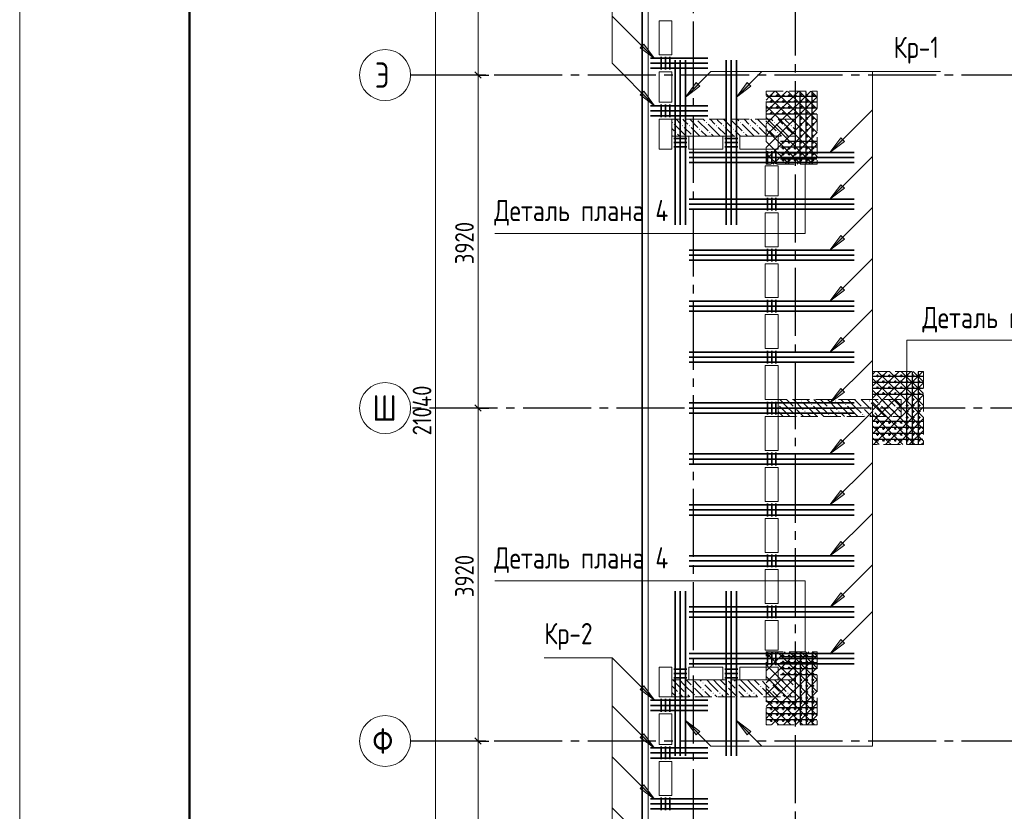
# Model space of a CAD drawing. Header units: millimetres. Extents: x 0 to 31317, y 0 to 42000.
# Tile 3 of 12: x 0 to 11587, y 23803 to 33123. Entities that reach past the tile are written whole.
import ezdxf

# ---------------------------------------------------------------- set-up
doc = ezdxf.new("R2010")
doc.units = ezdxf.units.MM
doc.linetypes.add('______2', pattern=[270, 200, -70])
doc.linetypes.add('______5', pattern=[1100, 800, -100, 100, -100])
for name, color, linetype, lineweight, true_color in [('S1 Стержни арматуры фон', 7, '______2', 13, 0xa0a0a0), ('Вспомогательная арматура', 7, 'Continuous', 18, 0x656565), ('Поперечная арматура', 7, 'Continuous', 18, 0x5a2814), ('Поперечное армирование AW фон', 7, '______2', 13, 0xa0a0a0)]:
    doc.layers.add(name, color=color, linetype=linetype, lineweight=lineweight, true_color=true_color)
for name, color, linetype, lineweight in [('Standard', 7, 'Continuous', 25), ('ЖБ Перекрытие верхний уровень', 7, 'Continuous', 35), ('ЖБ Пилон', 7, 'Continuous', 35), ('Оси', 40, '______5', 18), ('Позиционная метка номер позиции', 7, 'Continuous', 13), ('Примечания', 7, 'Continuous', 25)]:
    doc.layers.add(name, color=color, linetype=linetype, lineweight=lineweight)
doc.styles.add('GOST 2.304-81', font='txt')
doc.styles.add('ISOCPEUR', font='txt')

msp = doc.modelspace()

# ---------------------------------------------------------------- hatches: boundary and pattern name
at = {"layer": 'ЖБ Пилон', "linetype": 'Continuous', "lineweight": 18, "transparency": 33554687}
for points in [[(7674, 31913), (7681, 31920), (7687, 31913), (7681, 31907)], [(7794, 31873), (7801, 31880), (7807, 31873), (7801, 31867)], [(7874, 31873), (7881, 31880), (7887, 31873), (7881, 31867)], [(7964, 31950), (7961, 31947), (7958, 31950)], [(8074, 31913), (8081, 31920), (8087, 31913), (8081, 31907)], [(8194, 31873), (8201, 31880), (8207, 31873), (8201, 31867)], [(8274, 31873), (8281, 31880), (8287, 31873), (8281, 31867)], [(8364, 31950), (8361, 31947), (8358, 31950)], [(8474, 31913), (8481, 31920), (8487, 31913), (8481, 31907)], [(8594, 31873), (8601, 31880), (8607, 31873), (8601, 31867)], [(8674, 31873), (8681, 31880), (8687, 31873), (8681, 31867)], [(8764, 31950), (8761, 31947), (8758, 31950)], [(8874, 31913), (8881, 31920), (8887, 31913), (8881, 31907)], [(8994, 31873), (9001, 31880), (9007, 31873), (9001, 31867)], [(9074, 31873), (9081, 31880), (9087, 31873), (9081, 31867)], [(7714, 31793), (7721, 31800), (7727, 31793), (7721, 31787)], [(7914, 31753), (7921, 31760), (7927, 31753), (7924, 31750), (7918, 31750)], [(7994, 31833), (8001, 31840), (8007, 31833), (8001, 31827)], [(8114, 31793), (8121, 31800), (8127, 31793), (8121, 31787)], [(8314, 31753), (8321, 31760), (8327, 31753), (8324, 31750), (8318, 31750)], [(8394, 31833), (8401, 31840), (8407, 31833), (8401, 31827)], [(8514, 31793), (8521, 31800), (8527, 31793), (8521, 31787)], [(8714, 31753), (8721, 31760), (8727, 31753), (8724, 31750), (8718, 31750)], [(8794, 31833), (8801, 31840), (8807, 31833), (8801, 31827)], [(8914, 31793), (8921, 31800), (8927, 31793), (8921, 31787)], [(9114, 31753), (9121, 31760), (9124, 31757), (9124, 31750), (9118, 31750)], [(9194, 28633), (9201, 28640), (9207, 28633), (9201, 28627)], [(9594, 28633), (9601, 28640), (9607, 28633), (9601, 28627)], [(9994, 28633), (10001, 28640), (10007, 28633), (10001, 28627)], [(8924, 28597), (8927, 28593), (8924, 28590)], [(9114, 28553), (9121, 28560), (9127, 28553), (9121, 28547)], [(9234, 28513), (9241, 28520), (9247, 28513), (9241, 28507)], [(9314, 28593), (9321, 28600), (9327, 28593), (9321, 28587)], [(9514, 28553), (9521, 28560), (9527, 28553), (9521, 28547)], [(9634, 28513), (9641, 28520), (9647, 28513), (9641, 28507)], [(9714, 28593), (9721, 28600), (9727, 28593), (9721, 28587)], [(9914, 28553), (9921, 28560), (9927, 28553), (9921, 28547)], [(10034, 28513), (10041, 28520), (10047, 28513), (10041, 28507)], [(10114, 28593), (10121, 28600), (10127, 28593), (10121, 28587)], [(10314, 28553), (10321, 28560), (10327, 28553), (10321, 28547)], [(9114, 28473), (9121, 28480), (9127, 28473), (9121, 28467)], [(9514, 28473), (9521, 28480), (9527, 28473), (9521, 28467)], [(9914, 28473), (9921, 28480), (9927, 28473), (9921, 28467)], [(10314, 28473), (10321, 28480), (10327, 28473), (10321, 28467)], [(7914, 25273), (7921, 25280), (7927, 25273), (7921, 25267)], [(7924, 25350), (7921, 25347), (7918, 25350)], [(8034, 25313), (8041, 25320), (8047, 25313), (8041, 25307)], [(8314, 25273), (8321, 25280), (8327, 25273), (8321, 25267)], [(8324, 25350), (8321, 25347), (8318, 25350)], [(8434, 25313), (8441, 25320), (8447, 25313), (8441, 25307)], [(8714, 25273), (8721, 25280), (8727, 25273), (8721, 25267)], [(8724, 25350), (8721, 25347), (8718, 25350)], [(8834, 25313), (8841, 25320), (8847, 25313), (8841, 25307)], [(9114, 25273), (9121, 25280), (9124, 25277), (9124, 25270), (9121, 25267)], [(9124, 25350), (9121, 25347), (9118, 25350), (9124, 25350)], [(7754, 25193), (7761, 25200), (7767, 25193), (7761, 25187)], [(7834, 25193), (7841, 25200), (7847, 25193), (7841, 25187)], [(7954, 25153), (7961, 25160), (7967, 25153), (7964, 25150), (7958, 25150)], [(8034, 25233), (8041, 25240), (8047, 25233), (8041, 25227)], [(8154, 25193), (8161, 25200), (8167, 25193), (8161, 25187)], [(8234, 25193), (8241, 25200), (8247, 25193), (8241, 25187)], [(8354, 25153), (8361, 25160), (8367, 25153), (8364, 25150), (8358, 25150)], [(8434, 25233), (8441, 25240), (8447, 25233), (8441, 25227)], [(8554, 25193), (8561, 25200), (8567, 25193), (8561, 25187)], [(8634, 25193), (8641, 25200), (8647, 25193), (8641, 25187)], [(8754, 25153), (8761, 25160), (8767, 25153), (8764, 25150), (8758, 25150)], [(8834, 25233), (8841, 25240), (8847, 25233), (8841, 25227)], [(8954, 25193), (8961, 25200), (8967, 25193), (8961, 25187)], [(9034, 25193), (9041, 25200), (9047, 25193), (9041, 25187)]]:
    msp.add_hatch(color=7, dxfattribs=at).paths.add_polyline_path(points, flags=16)
at = {"layer": 'Позиционная метка номер позиции', "linetype": 'Continuous', "lineweight": 13, "transparency": 33554687}
for points in [[(7345, 32835), (7472, 32665), (7303, 32792)], [(8004, 32340), (7834, 32212), (7961, 32382)], [(8604, 32340), (8434, 32212), (8561, 32382)], [(7345, 32280), (7472, 32110), (7303, 32237)], [(9704, 31687), (9534, 31560), (9661, 31730)], [(9704, 31137), (9534, 31010), (9661, 31180)], [(9704, 30537), (9534, 30410), (9661, 30580)], [(9704, 29937), (9534, 29810), (9661, 29980)], [(9704, 29337), (9534, 29210), (9661, 29380)], [(9704, 28737), (9534, 28610), (9661, 28780)], [(9704, 28137), (9534, 28010), (9661, 28180)], [(9704, 27537), (9534, 27410), (9661, 27580)], [(9704, 26937), (9534, 26810), (9661, 26980)], [(9704, 26331), (9534, 26204), (9661, 26374)], [(9704, 25781), (9534, 25654), (9661, 25824)], [(9704, 25781), (9534, 25654), (9661, 25824)], [(7345, 25280), (7472, 25110), (7303, 25237)], [(7961, 24702), (7834, 24871), (8004, 24744)], [(7961, 24702), (7834, 24871), (8004, 24744)], [(8561, 24702), (8434, 24871), (8604, 24744)], [(7345, 24715), (7472, 24545), (7303, 24672)], [(7345, 24115), (7472, 23945), (7303, 24072)]]:
    msp.add_hatch(color=7, dxfattribs=at).paths.add_polyline_path(points, flags=16)

# ---------------------------------------------------------------- linework, layer by layer
at = {"layer": 'S1 Стержни арматуры фон', "color": 7, "linetype": 'Continuous', "lineweight": 35, "transparency": 33554687}
for p, q in [((7424, 32670), (8096, 32670)), ((7424, 32610), (8096, 32610)), ((7714, 32644), (7714, 30706)), ((7714, 32644), (7714, 30706)), ((7774, 32644), (7774, 30706)), ((7774, 32644), (7774, 30706)), ((7834, 32644), (7834, 30706)), ((7834, 32644), (7834, 30706)), ((8314, 32644), (8314, 30706)), ((8314, 32644), (8314, 30706)), ((8374, 32644), (8374, 30706)), ((8374, 32644), (8374, 30706)), ((8434, 32644), (8434, 30706)), ((8434, 32644), (8434, 30706)), ((7424, 32550), (8096, 32550)), ((7424, 32110), (8096, 32110)), ((7424, 32050), (8096, 32050)), ((7424, 31990), (8096, 31990)), ((7880, 31560), (9818, 31560)), ((7880, 31560), (9818, 31560)), ((7880, 31500), (9818, 31500)), ((7880, 31500), (9818, 31500)), ((7880, 31440), (9818, 31440)), ((7880, 31440), (9818, 31440)), ((7880, 31010), (9818, 31010)), ((7880, 31010), (9818, 31010)), ((7880, 30950), (9818, 30950)), ((7880, 30950), (9818, 30950)), ((7880, 30890), (9818, 30890)), ((7880, 30890), (9818, 30890)), ((7880, 30410), (9818, 30410)), ((7880, 30410), (9818, 30410)), ((7880, 30350), (9818, 30350)), ((7880, 30350), (9818, 30350)), ((7880, 30290), (9818, 30290)), ((7880, 30290), (9818, 30290)), ((7880, 29810), (9818, 29810)), ((7880, 29810), (9818, 29810)), ((7880, 29750), (9818, 29750)), ((7880, 29750), (9818, 29750)), ((7880, 29690), (9818, 29690)), ((7880, 29690), (9818, 29690)), ((7880, 29210), (9818, 29210)), ((7880, 29210), (9818, 29210)), ((7880, 29150), (9818, 29150)), ((7880, 29150), (9818, 29150)), ((7880, 29090), (9818, 29090)), ((7880, 29090), (9818, 29090)), ((7880, 28610), (9818, 28610)), ((7880, 28610), (9818, 28610)), ((7880, 28550), (9818, 28550)), ((7880, 28550), (9818, 28550)), ((7880, 28490), (9818, 28490)), ((7880, 28490), (9818, 28490)), ((7880, 28010), (9818, 28010)), ((7880, 28010), (9818, 28010)), ((7880, 27950), (9818, 27950)), ((7880, 27950), (9818, 27950)), ((7880, 27890), (9818, 27890)), ((7880, 27890), (9818, 27890)), ((7880, 27410), (9818, 27410)), ((7880, 27410), (9818, 27410)), ((7880, 27350), (9818, 27350)), ((7880, 27350), (9818, 27350)), ((7880, 27290), (9818, 27290)), ((7880, 27290), (9818, 27290)), ((7880, 26810), (9818, 26810)), ((7880, 26810), (9818, 26810)), ((7880, 26750), (9818, 26750)), ((7880, 26750), (9818, 26750)), ((7880, 26690), (9818, 26690)), ((7880, 26690), (9818, 26690)), ((7714, 26394), (7714, 24456)), ((7714, 26394), (7714, 24456)), ((7774, 26394), (7774, 24456)), ((7774, 26394), (7774, 24456)), ((7834, 26394), (7834, 24456)), ((7834, 26394), (7834, 24456)), ((8314, 26394), (8314, 24456)), ((8314, 26394), (8314, 24456)), ((8374, 26394), (8374, 24456)), ((8374, 26394), (8374, 24456)), ((8434, 26394), (8434, 24456)), ((8434, 26394), (8434, 24456)), ((7880, 26210), (9818, 26210)), ((7880, 26210), (9818, 26210)), ((7880, 26150), (9818, 26150)), ((7880, 26150), (9818, 26150)), ((7880, 26090), (9818, 26090)), ((7880, 26090), (9818, 26090)), ((7880, 25660), (9818, 25660)), ((7880, 25660), (9818, 25660)), ((7880, 25600), (9818, 25600)), ((7880, 25600), (9818, 25600)), ((7880, 25540), (9818, 25540)), ((7880, 25540), (9818, 25540)), ((7424, 25110), (8096, 25110)), ((7424, 25050), (8096, 25050)), ((7424, 24990), (8096, 24990)), ((7424, 24550), (8096, 24550)), ((7424, 24490), (8096, 24490)), ((7424, 24430), (8096, 24430)), ((7424, 23950), (8096, 23950)), ((7424, 23890), (8096, 23890)), ((7424, 23830), (8096, 23830))]:
    msp.add_line(p, q, dxfattribs=at)
at = {"layer": 'Standard', "color": 7, "linetype": 'Continuous', "lineweight": 13, "transparency": 33554687}
for p, q in [((5394, 35770), (5394, 32470)), ((5394, 32470), (5394, 28550)), ((5394, 28550), (5394, 24630)), ((5394, 24630), (5394, 21330))]:
    msp.add_line(p, q, dxfattribs=at)
at = {"layer": 'Standard', "color": 251, "linetype": 'Continuous', "lineweight": -3, "true_color": 0x656565, "transparency": 33554687}
for p, q in [((5394, 32470), (5269, 32470)), ((5394, 32470), (5519, 32470)), ((5394, 32470), (5394, 32470)), ((5394, 28550), (5269, 28550)), ((5394, 28550), (5519, 28550)), ((5394, 28550), (5394, 28550)), ((5394, 24630), (5269, 24630)), ((5394, 24630), (5519, 24630)), ((5394, 24630), (5394, 24630))]:
    msp.add_line(p, q, dxfattribs=at)
at = {"layer": 'Standard', "color": 7, "linetype": 'Continuous', "lineweight": 25, "transparency": 33554687}
for p, q in [((5357, 32508), (5431, 32433)), ((5357, 28587), (5431, 28512)), ((5357, 24667), (5431, 24592))]:
    msp.add_line(p, q, dxfattribs=at)
at = {"layer": 'Standard', "color": 7, "linetype": 'Continuous', "lineweight": 13, "transparency": 33554687}
msp.add_lwpolyline([(0, 0), (29700, 0), (29700, 42000), (0, 42000), (0, 0)], close=True, dxfattribs=at)
at = {"layer": 'Standard', "color": 7, "linetype": 'Continuous', "lineweight": 50, "transparency": 33554687}
msp.add_lwpolyline([(2000, 41500), (29200, 41500), (29200, 500), (2000, 500), (2000, 41500)], close=True, dxfattribs=at)
at = {"layer": 'Standard', "color": 254, "linetype": 'Continuous', "lineweight": 35, "true_color": 0xc4c4ff, "transparency": 33554687}
msp.add_lwpolyline([(7324, 17855), (22424, 17855), (22424, 39570), (7324, 39570), (7324, 17855)], dxfattribs=at)
at = {"layer": 'Standard', "color": 7, "linetype": 'Continuous', "lineweight": 13, "transparency": 33554687}
msp.add_lwpolyline([(4894, 39070), (4894, 28141), (4894, 28141), (4894, 18030)], dxfattribs=at)
at = {"layer": 'Вспомогательная арматура', "color": 7, "linetype": 'Continuous', "lineweight": 25, "transparency": 33554687}
for p, q in [((9379, 32220), (8789, 32220)), ((9184, 31425), (9184, 32275)), ((9254, 31425), (9254, 32275)), ((9324, 31425), (9324, 32275)), ((9379, 32150), (8789, 32150)), ((9379, 32080), (8789, 32080)), ((9379, 32010), (8789, 32010)), ((9379, 31690), (8954, 31690)), ((9379, 31620), (8954, 31620)), ((9379, 31550), (8954, 31550)), ((9379, 31480), (8954, 31480)), ((10434, 28975), (10434, 28125)), ((10504, 28975), (10504, 28125)), ((10574, 28975), (10574, 28125)), ((10629, 28920), (10039, 28920)), ((10629, 28850), (10039, 28850)), ((10629, 28780), (10039, 28780)), ((10629, 28710), (10039, 28710)), ((10629, 28390), (10039, 28390)), ((10629, 28320), (10039, 28320)), ((10629, 28250), (10039, 28250)), ((10629, 28180), (10039, 28180)), ((9379, 25620), (8954, 25620)), ((9184, 25675), (9184, 24825)), ((9254, 25675), (9254, 24825)), ((9324, 25675), (9324, 24825)), ((9379, 25550), (8954, 25550)), ((9379, 25480), (8954, 25480)), ((9379, 25410), (8954, 25410)), ((9379, 25090), (8789, 25090)), ((9379, 25020), (8789, 25020)), ((9379, 24950), (8789, 24950)), ((9379, 24880), (8789, 24880))]:
    msp.add_line(p, q, dxfattribs=at)
at = {"layer": 'ЖБ Перекрытие верхний уровень', "color": 7, "linetype": 'Continuous', "lineweight": 18, "transparency": 33554687}
for p, q in [((7394, 39500), (7394, 17930)), ((7524, 32710), (7524, 33110)), ((7524, 33110), (7674, 33110)), ((7674, 33110), (7674, 32710)), ((7674, 32710), (7524, 32710)), ((7524, 32150), (7524, 32510)), ((7524, 32510), (7674, 32510)), ((7674, 32510), (7674, 32150)), ((7674, 32150), (7524, 32150)), ((7524, 31600), (7524, 31950)), ((7524, 31950), (7674, 31950)), ((7674, 31950), (7674, 31600)), ((7874, 31600), (7874, 31750)), ((7874, 31750), (8274, 31750)), ((8274, 31750), (8274, 31600)), ((8474, 31750), (8924, 31750)), ((8474, 31600), (8474, 31750)), ((8924, 31750), (8924, 31600)), ((7674, 31600), (7524, 31600)), ((8274, 31600), (7874, 31600)), ((8924, 31600), (8474, 31600)), ((8774, 31400), (8924, 31400)), ((8774, 31050), (8774, 31400)), ((8924, 31400), (8924, 31050)), ((8924, 31050), (8774, 31050)), ((8774, 30450), (8774, 30850)), ((8774, 30850), (8924, 30850)), ((8924, 30850), (8924, 30450)), ((8924, 30450), (8774, 30450)), ((8774, 29850), (8774, 30250)), ((8774, 30250), (8924, 30250)), ((8924, 30250), (8924, 29850)), ((8924, 29850), (8774, 29850)), ((8774, 29250), (8774, 29650)), ((8774, 29650), (8924, 29650)), ((8924, 29650), (8924, 29250)), ((8924, 29250), (8774, 29250)), ((8774, 28650), (8774, 29050)), ((8774, 29050), (8924, 29050)), ((8924, 29050), (8924, 28650)), ((8924, 28650), (8774, 28650)), ((8774, 28050), (8774, 28450)), ((8774, 28450), (8924, 28450)), ((8924, 28450), (8924, 28050)), ((8924, 28050), (8774, 28050)), ((8774, 27450), (8774, 27850)), ((8774, 27850), (8924, 27850)), ((8924, 27850), (8924, 27450)), ((8924, 27450), (8774, 27450)), ((8774, 26850), (8774, 27250)), ((8774, 27250), (8924, 27250)), ((8924, 27250), (8924, 26850)), ((8924, 26850), (8774, 26850)), ((8774, 26250), (8774, 26650)), ((8774, 26650), (8924, 26650)), ((8924, 26650), (8924, 26250)), ((8924, 26250), (8774, 26250)), ((8774, 25700), (8774, 26050)), ((8774, 26050), (8924, 26050)), ((8924, 26050), (8924, 25700)), ((8924, 25700), (8774, 25700)), ((7524, 25150), (7524, 25500)), ((7524, 25500), (7674, 25500)), ((7674, 25500), (7674, 25150)), ((7874, 25500), (8274, 25500)), ((7874, 25350), (7874, 25500)), ((8274, 25500), (8274, 25350)), ((8474, 25350), (8474, 25500)), ((8474, 25500), (8924, 25500)), ((8924, 25500), (8924, 25350)), ((8274, 25350), (7874, 25350)), ((8924, 25350), (8474, 25350)), ((7674, 25150), (7524, 25150)), ((7524, 24590), (7524, 24950)), ((7524, 24950), (7674, 24950)), ((7674, 24950), (7674, 24590)), ((7674, 24590), (7524, 24590)), ((7524, 23990), (7524, 24390)), ((7524, 24390), (7674, 24390)), ((7674, 24390), (7674, 23990)), ((7674, 23990), (7524, 23990))]:
    msp.add_line(p, q, dxfattribs=at)
at = {"layer": 'ЖБ Пилон', "color": 253, "linetype": '______2', "lineweight": 13, "true_color": 0xa0a0a0, "transparency": 33554687}
for p, q in [((9124, 31950), (7674, 31950)), ((7674, 31950), (7674, 31750)), ((9124, 31750), (9124, 31950)), ((7674, 31750), (9124, 31750)), ((10374, 28650), (8924, 28650)), ((8924, 28650), (8924, 28450)), ((10374, 28450), (10374, 28650)), ((8924, 28450), (10374, 28450)), ((9124, 25350), (7674, 25350)), ((7674, 25350), (7674, 25150)), ((9124, 25150), (9124, 25350)), ((7674, 25150), (9124, 25150))]:
    msp.add_line(p, q, dxfattribs=at)
at = {"layer": 'ЖБ Пилон', "color": 9, "linetype": 'Continuous', "lineweight": 18, "true_color": 0xc7c7c7, "transparency": 33554687}
for p, q in [((7821, 31773), (7701, 31893)), ((7724, 31950), (7781, 31893)), ((7821, 31933), (7804, 31950)), ((7861, 31893), (7821, 31933)), ((7884, 31950), (7981, 31853)), ((7981, 31933), (8101, 31813)), ((8044, 31950), (8061, 31933)), ((8221, 31773), (8101, 31893)), ((8124, 31950), (8181, 31893)), ((8221, 31933), (8204, 31950)), ((8261, 31893), (8221, 31933)), ((8284, 31950), (8381, 31853)), ((8381, 31933), (8501, 31813)), ((8444, 31950), (8461, 31933)), ((8621, 31773), (8501, 31893)), ((8524, 31950), (8581, 31893)), ((8621, 31933), (8604, 31950)), ((8661, 31893), (8621, 31933)), ((8684, 31950), (8781, 31853)), ((8781, 31933), (8901, 31813)), ((8844, 31950), (8861, 31933)), ((9021, 31773), (8901, 31893)), ((8924, 31950), (8981, 31893)), ((9021, 31933), (9004, 31950)), ((9061, 31893), (9021, 31933)), ((9084, 31950), (9124, 31910)), ((7674, 31840), (7701, 31813)), ((7684, 31750), (7674, 31760)), ((7741, 31773), (7764, 31750)), ((7821, 31853), (7901, 31773)), ((7821, 31773), (7844, 31750)), ((7901, 31853), (8004, 31750)), ((8084, 31750), (8021, 31813)), ((8141, 31773), (8164, 31750)), ((8221, 31853), (8301, 31773)), ((8221, 31773), (8244, 31750)), ((8301, 31853), (8404, 31750)), ((8484, 31750), (8421, 31813)), ((8541, 31773), (8564, 31750)), ((8621, 31853), (8701, 31773)), ((8621, 31773), (8644, 31750)), ((8701, 31853), (8804, 31750)), ((8884, 31750), (8821, 31813)), ((8941, 31773), (8964, 31750)), ((9021, 31853), (9101, 31773)), ((9021, 31773), (9044, 31750)), ((9101, 31853), (9124, 31830)), ((9021, 28573), (8944, 28650)), ((9024, 28650), (9101, 28573)), ((9104, 28650), (9221, 28533)), ((9264, 28650), (9301, 28613)), ((9421, 28573), (9344, 28650)), ((9424, 28650), (9501, 28573)), ((9504, 28650), (9621, 28533)), ((9664, 28650), (9701, 28613)), ((9821, 28573), (9744, 28650)), ((9824, 28650), (9901, 28573)), ((9904, 28650), (10021, 28533)), ((10064, 28650), (10101, 28613)), ((10221, 28573), (10144, 28650)), ((10224, 28650), (10301, 28573)), ((10304, 28650), (10374, 28580)), ((8941, 28493), (8924, 28510)), ((8941, 28573), (9021, 28493)), ((9021, 28573), (9101, 28493)), ((9181, 28493), (9141, 28533)), ((9341, 28493), (9221, 28613)), ((9341, 28573), (9421, 28493)), ((9421, 28573), (9501, 28493)), ((9581, 28493), (9541, 28533)), ((9741, 28493), (9621, 28613)), ((9741, 28573), (9821, 28493)), ((9821, 28573), (9901, 28493)), ((9981, 28493), (9941, 28533)), ((10141, 28493), (10021, 28613)), ((10141, 28573), (10221, 28493)), ((10221, 28573), (10301, 28493)), ((10374, 28500), (10341, 28533)), ((8941, 28493), (8984, 28450)), ((9021, 28493), (9064, 28450)), ((9141, 28453), (9144, 28450)), ((9221, 28453), (9181, 28493)), ((9261, 28493), (9304, 28450)), ((9341, 28493), (9384, 28450)), ((9421, 28493), (9464, 28450)), ((9541, 28453), (9544, 28450)), ((9621, 28453), (9581, 28493)), ((9661, 28493), (9704, 28450)), ((9741, 28493), (9784, 28450)), ((9821, 28493), (9864, 28450)), ((9941, 28453), (9944, 28450)), ((10021, 28453), (9981, 28493)), ((10061, 28493), (10104, 28450)), ((10141, 28493), (10184, 28450)), ((10221, 28493), (10264, 28450)), ((10341, 28453), (10344, 28450)), ((7674, 25280), (7741, 25213)), ((7741, 25293), (7684, 25350)), ((7741, 25293), (7821, 25213)), ((7764, 25350), (7821, 25293)), ((7821, 25293), (7941, 25173)), ((7844, 25350), (7901, 25293)), ((7981, 25293), (7941, 25333)), ((8021, 25253), (7981, 25293)), ((8004, 25350), (8021, 25333)), ((8061, 25293), (8141, 25213)), ((8141, 25293), (8084, 25350)), ((8141, 25293), (8221, 25213)), ((8164, 25350), (8221, 25293)), ((8221, 25293), (8341, 25173)), ((8244, 25350), (8301, 25293)), ((8381, 25293), (8341, 25333)), ((8421, 25253), (8381, 25293)), ((8404, 25350), (8421, 25333)), ((8461, 25293), (8541, 25213)), ((8541, 25293), (8484, 25350)), ((8541, 25293), (8621, 25213)), ((8564, 25350), (8621, 25293)), ((8621, 25293), (8741, 25173)), ((8644, 25350), (8701, 25293)), ((8781, 25293), (8741, 25333)), ((8821, 25253), (8781, 25293)), ((8804, 25350), (8821, 25333)), ((8861, 25293), (8941, 25213)), ((8941, 25293), (8884, 25350)), ((8941, 25293), (9021, 25213)), ((8964, 25350), (9021, 25293)), ((9021, 25293), (9124, 25190)), ((9044, 25350), (9101, 25293)), ((7674, 25200), (7724, 25150)), ((7804, 25150), (7781, 25173)), ((7861, 25173), (7884, 25150)), ((7941, 25253), (8044, 25150)), ((8061, 25213), (8124, 25150)), ((8204, 25150), (8181, 25173)), ((8261, 25173), (8284, 25150)), ((8341, 25253), (8444, 25150)), ((8461, 25213), (8524, 25150)), ((8604, 25150), (8581, 25173)), ((8661, 25173), (8684, 25150)), ((8741, 25253), (8844, 25150)), ((8861, 25213), (8924, 25150)), ((9004, 25150), (8981, 25173)), ((9061, 25173), (9084, 25150))]:
    msp.add_line(p, q, dxfattribs=at)
at = {"layer": 'Оси', "color": 8, "linetype": '______5', "lineweight": -3, "transparency": 33554687}
for p, q in [((9124, 40100), (9124, 15930)), ((7924, 39700), (7924, 15930)), ((23984, 32470), (4600, 32470)), ((26524, 28550), (4600, 28550)), ((23984, 24630), (4600, 24630))]:
    msp.add_line(p, q, dxfattribs=at)
at = {"layer": 'Оси', "color": 7, "linetype": 'Continuous', "lineweight": 13, "transparency": 33554687}
for centre in [(4300, 32470), (4300, 28550), (4300, 24630)]:
    msp.add_circle(centre, 300, dxfattribs=at)
at = {"layer": 'Позиционная метка номер позиции', "color": 7, "linetype": 'Continuous', "lineweight": 13, "transparency": 33554687}
for p, q in [((7472, 32665), (6972, 33165)), ((7303, 32792), (7345, 32835)), ((7472, 32665), (7303, 32792)), ((7324, 32813), (7313, 32824)), ((7345, 32835), (7472, 32665)), ((7472, 32665), (7472, 32665)), ((7472, 32665), (7472, 32665)), ((7472, 32665), (7472, 32665)), ((7834, 32212), (7961, 32382)), ((8004, 32340), (7834, 32212)), ((7961, 32382), (8004, 32340)), ((7982, 32361), (7993, 32371)), ((8434, 32212), (8561, 32382)), ((8604, 32340), (8434, 32212)), ((8561, 32382), (8604, 32340)), ((8582, 32361), (8593, 32371)), ((7303, 32237), (7345, 32280)), ((7472, 32110), (7303, 32237)), ((7324, 32258), (7313, 32269)), ((7345, 32280), (7472, 32110)), ((7834, 32212), (7834, 32212)), ((7834, 32212), (7834, 32212)), ((7834, 32212), (7834, 32212)), ((8434, 32212), (8434, 32212)), ((8434, 32212), (8434, 32212)), ((8434, 32212), (8434, 32212)), ((7472, 32110), (7472, 32110)), ((7472, 32110), (7472, 32110)), ((7472, 32110), (7472, 32110)), ((9534, 31560), (9661, 31730)), ((9704, 31687), (9534, 31560)), ((9661, 31730), (9704, 31687)), ((9683, 31708), (9693, 31719)), ((9534, 31560), (9534, 31560)), ((9534, 31560), (9534, 31560)), ((9534, 31560), (9534, 31560)), ((9534, 31010), (10034, 31510)), ((9534, 31010), (9661, 31180)), ((9661, 31180), (9704, 31137)), ((9683, 31158), (9693, 31169)), ((9704, 31137), (9534, 31010)), ((9534, 31010), (9534, 31010)), ((9534, 31010), (9534, 31010)), ((9534, 31010), (9534, 31010)), ((9534, 30410), (10034, 30910)), ((9534, 30410), (9661, 30580)), ((9704, 30537), (9534, 30410)), ((9661, 30580), (9704, 30537)), ((9683, 30558), (9693, 30569)), ((9534, 30410), (9534, 30410)), ((9534, 30410), (9534, 30410)), ((9534, 30410), (9534, 30410)), ((9534, 29810), (10034, 30310)), ((9534, 29810), (9661, 29980)), ((9704, 29937), (9534, 29810)), ((9661, 29980), (9704, 29937)), ((9683, 29958), (9693, 29969)), ((9534, 29810), (9534, 29810)), ((9534, 29810), (9534, 29810)), ((9534, 29810), (9534, 29810)), ((9534, 29210), (10034, 29710)), ((9534, 29210), (9661, 29380)), ((9704, 29337), (9534, 29210)), ((9661, 29380), (9704, 29337)), ((9683, 29358), (9693, 29369)), ((9534, 29210), (9534, 29210)), ((9534, 29210), (9534, 29210)), ((9534, 29210), (9534, 29210)), ((9534, 28610), (10034, 29110)), ((9534, 28610), (9661, 28780)), ((9704, 28737), (9534, 28610)), ((9661, 28780), (9704, 28737)), ((9683, 28758), (9693, 28769)), ((9534, 28610), (9534, 28610)), ((9534, 28610), (9534, 28610)), ((9534, 28610), (9534, 28610)), ((9534, 28010), (10034, 28510)), ((9534, 28010), (9661, 28180)), ((9661, 28180), (9704, 28137)), ((9683, 28158), (9693, 28169)), ((9704, 28137), (9534, 28010)), ((9534, 28010), (9534, 28010)), ((9534, 28010), (9534, 28010)), ((9534, 28010), (9534, 28010)), ((9534, 27410), (10034, 27910)), ((9534, 27410), (9661, 27580)), ((9661, 27580), (9704, 27537)), ((9704, 27537), (9534, 27410)), ((9683, 27558), (9693, 27569)), ((9534, 27410), (9534, 27410)), ((9534, 27410), (9534, 27410)), ((9534, 27410), (9534, 27410)), ((9534, 26810), (10034, 27310)), ((9534, 26810), (9661, 26980)), ((9704, 26937), (9534, 26810)), ((9661, 26980), (9704, 26937)), ((9683, 26958), (9693, 26969)), ((9534, 26810), (9534, 26810)), ((9534, 26810), (9534, 26810)), ((9534, 26810), (9534, 26810)), ((9534, 26204), (10034, 26704)), ((9534, 26204), (9661, 26374)), ((9704, 26331), (9534, 26204)), ((9661, 26374), (9704, 26331)), ((9683, 26352), (9693, 26363)), ((9534, 26204), (9534, 26204)), ((9534, 26204), (9534, 26204)), ((9534, 26204), (9534, 26204)), ((9534, 25654), (10034, 26154)), ((9534, 25654), (9661, 25824)), ((9534, 25654), (9661, 25824)), ((9704, 25781), (9534, 25654)), ((9704, 25781), (9534, 25654)), ((9661, 25824), (9704, 25781)), ((9661, 25824), (9704, 25781)), ((9683, 25802), (9693, 25813)), ((9683, 25802), (9693, 25813)), ((9534, 25654), (9534, 25654)), ((9534, 25654), (9534, 25654)), ((9534, 25654), (9534, 25654)), ((9534, 25654), (9534, 25654)), ((9534, 25654), (9534, 25654)), ((9534, 25654), (9534, 25654)), ((7303, 25237), (7345, 25280)), ((7324, 25258), (7313, 25269)), ((7345, 25280), (7472, 25110)), ((7472, 25110), (7303, 25237)), ((7472, 24545), (6972, 25045)), ((7472, 25110), (7472, 25110)), ((7472, 25110), (7472, 25110)), ((7472, 25110), (7472, 25110)), ((7834, 24871), (8134, 24571)), ((7834, 24871), (7834, 24871)), ((7834, 24871), (7834, 24871)), ((7834, 24871), (7834, 24871)), ((7834, 24871), (8004, 24744)), ((7961, 24702), (7834, 24871)), ((7834, 24871), (7834, 24871)), ((7834, 24871), (7834, 24871)), ((7834, 24871), (7834, 24871)), ((7834, 24871), (8004, 24744)), ((7961, 24702), (7834, 24871)), ((8434, 24871), (8734, 24571)), ((8434, 24871), (8434, 24871)), ((8434, 24871), (8434, 24871)), ((8434, 24871), (8434, 24871)), ((8434, 24871), (8604, 24744)), ((8561, 24702), (8434, 24871)), ((7303, 24672), (7345, 24715)), ((7324, 24693), (7313, 24704)), ((7345, 24715), (7472, 24545)), ((8004, 24744), (7961, 24702)), ((8004, 24744), (7961, 24702)), ((7982, 24723), (7993, 24712)), ((7982, 24723), (7993, 24712)), ((8604, 24744), (8561, 24702)), ((8582, 24723), (8593, 24712)), ((7472, 24545), (7303, 24672)), ((7472, 24545), (7472, 24545)), ((7472, 24545), (7472, 24545)), ((7472, 24545), (7472, 24545)), ((7472, 23945), (6972, 24445)), ((7303, 24072), (7345, 24115)), ((7324, 24093), (7313, 24104)), ((7345, 24115), (7472, 23945)), ((7472, 23945), (7303, 24072)), ((7472, 23945), (7472, 23945)), ((7472, 23945), (7472, 23945)), ((7472, 23945), (7472, 23945)), ((7472, 23345), (6972, 23845))]:
    msp.add_line(p, q, dxfattribs=at)
for points in [[(7472, 32110), (6972, 32610), (6972, 36130), (6172, 36130)], [(7834, 32212), (8134, 32512), (10834, 32512)], [(7834, 24871), (8134, 24571), (10034, 24571), (10034, 32512), (10834, 32512)], [(8434, 32212), (8734, 32512), (10834, 32512)], [(9534, 31560), (10034, 32060), (10034, 32512), (10834, 32512)], [(9534, 25654), (10034, 26154), (10034, 32512), (10834, 32512)], [(7472, 25110), (6972, 25610), (6172, 25610)], [(7472, 21590), (6972, 22090), (6972, 25610), (6172, 25610)]]:
    msp.add_lwpolyline(points, dxfattribs=at)
at = {"layer": 'Поперечная арматура', "color": 7, "linetype": 'Continuous', "lineweight": 50, "transparency": 33554687}
for centre in [(8844, 32230), (8914, 32230), (8984, 32230), (9054, 32230), (9124, 32230), (9194, 32230), (9264, 32230), (9334, 32230), (8844, 32160), (8844, 32090), (8914, 32160), (8914, 32090), (8984, 32160), (8984, 32090), (9054, 32160), (9054, 32090), (9124, 32160), (9124, 32090), (9194, 32160), (9194, 32090), (9264, 32160), (9264, 32090), (9334, 32160), (9334, 32090), (8844, 32020), (8914, 32020), (8984, 32020), (9054, 32020), (9124, 32020), (9194, 32020), (9264, 32020), (9334, 32020), (9194, 31960), (9194, 31890), (9264, 31960), (9264, 31890), (9334, 31960), (9334, 31890), (9194, 31820), (9194, 31750), (9264, 31820), (9264, 31750), (9334, 31820), (9334, 31750), (8984, 31680), (9054, 31680), (9124, 31680), (9194, 31680), (9264, 31680), (9334, 31680), (8984, 31610), (8984, 31540), (9054, 31610), (9054, 31540), (9124, 31610), (9124, 31540), (9194, 31610), (9194, 31540), (9264, 31610), (9264, 31540), (9334, 31610), (9334, 31540), (8984, 31470), (9054, 31470), (9124, 31470), (9194, 31470), (9264, 31470), (9334, 31470), (10094, 28930), (10094, 28860), (10164, 28930), (10164, 28860), (10234, 28930), (10234, 28860), (10304, 28930), (10304, 28860), (10374, 28930), (10374, 28860), (10444, 28930), (10444, 28860), (10514, 28930), (10514, 28860), (10584, 28930), (10584, 28860), (10094, 28790), (10164, 28790), (10234, 28790), (10304, 28790), (10374, 28790), (10444, 28790), (10514, 28790), (10584, 28790), (10094, 28720), (10164, 28720), (10234, 28720), (10304, 28720), (10374, 28720), (10444, 28720), (10444, 28650), (10514, 28720), (10514, 28650), (10584, 28720), (10584, 28650), (10444, 28580), (10444, 28510), (10514, 28580), (10514, 28510), (10584, 28580), (10584, 28510), (10444, 28440), (10514, 28440), (10584, 28440), (10094, 28380), (10094, 28310), (10164, 28380), (10164, 28310), (10234, 28380), (10234, 28310), (10304, 28380), (10304, 28310), (10374, 28380), (10374, 28310), (10444, 28380), (10444, 28310), (10514, 28380), (10514, 28310), (10584, 28380), (10584, 28310), (10094, 28240), (10094, 28170), (10164, 28240), (10164, 28170), (10234, 28240), (10234, 28170), (10304, 28240), (10304, 28170), (10374, 28240), (10374, 28170), (10444, 28240), (10444, 28170), (10514, 28240), (10514, 28170), (10584, 28240), (10584, 28170), (8984, 25630), (9054, 25630), (9124, 25630), (9194, 25630), (9264, 25630), (9334, 25630), (8984, 25560), (8984, 25490), (9054, 25560), (9054, 25490), (9124, 25560), (9124, 25490), (9194, 25560), (9194, 25490), (9264, 25560), (9264, 25490), (9334, 25560), (9334, 25490), (8984, 25420), (9054, 25420), (9124, 25420), (9194, 25420), (9264, 25420), (9334, 25420), (9194, 25350), (9194, 25280), (9264, 25350), (9264, 25280), (9334, 25350), (9334, 25280), (9194, 25210), (9194, 25140), (9264, 25210), (9264, 25140), (9334, 25210), (9334, 25140), (8844, 25080), (8914, 25080), (8984, 25080), (9054, 25080), (9124, 25080), (9194, 25080), (9264, 25080), (9334, 25080), (8844, 25010), (8844, 24940), (8914, 25010), (8914, 24940), (8984, 25010), (8984, 24940), (9054, 25010), (9054, 24940), (9124, 25010), (9124, 24940), (9194, 25010), (9194, 24940), (9264, 25010), (9264, 24940), (9334, 25010), (9334, 24940), (8844, 24870), (8914, 24870), (8984, 24870), (9054, 24870), (9124, 24870), (9194, 24870), (9264, 24870), (9334, 24870)]:
    msp.add_circle(centre, 5, dxfattribs=at)
at = {"layer": 'Поперечное армирование AW фон', "color": 7, "linetype": 'Continuous', "lineweight": 35, "transparency": 33554687}
for p, q in [((7549, 32535), (7549, 32685)), ((7599, 32535), (7599, 32685)), ((7649, 32535), (7649, 32685)), ((7549, 31975), (7549, 32125)), ((7599, 31975), (7599, 32125)), ((7649, 31975), (7649, 32125)), ((7699, 31725), (7849, 31725)), ((7699, 31675), (7849, 31675)), ((8299, 31725), (8449, 31725)), ((8299, 31675), (8449, 31675)), ((7699, 31625), (7849, 31625)), ((8299, 31625), (8449, 31625)), ((8799, 31575), (8799, 31425)), ((8849, 31575), (8849, 31425)), ((8899, 31575), (8899, 31425)), ((8799, 31025), (8799, 30875)), ((8849, 31025), (8849, 30875)), ((8899, 31025), (8899, 30875)), ((8799, 30425), (8799, 30275)), ((8849, 30425), (8849, 30275)), ((8899, 30425), (8899, 30275)), ((8799, 29825), (8799, 29675)), ((8849, 29825), (8849, 29675)), ((8899, 29825), (8899, 29675)), ((8799, 29225), (8799, 29075)), ((8849, 29225), (8849, 29075)), ((8899, 29225), (8899, 29075)), ((8799, 28625), (8799, 28475)), ((8849, 28625), (8849, 28475)), ((8899, 28625), (8899, 28475)), ((8799, 28025), (8799, 27875)), ((8849, 28025), (8849, 27875)), ((8899, 28025), (8899, 27875)), ((8799, 27425), (8799, 27275)), ((8849, 27425), (8849, 27275)), ((8899, 27425), (8899, 27275)), ((8799, 26825), (8799, 26675)), ((8849, 26825), (8849, 26675)), ((8899, 26825), (8899, 26675)), ((8799, 26225), (8799, 26075)), ((8849, 26225), (8849, 26075)), ((8899, 26225), (8899, 26075)), ((8799, 25675), (8799, 25525)), ((8849, 25675), (8849, 25525)), ((8899, 25675), (8899, 25525)), ((7699, 25475), (7849, 25475)), ((7699, 25425), (7849, 25425)), ((7699, 25375), (7849, 25375)), ((8299, 25475), (8449, 25475)), ((8299, 25425), (8449, 25425)), ((8299, 25375), (8449, 25375)), ((7549, 24975), (7549, 25125)), ((7599, 24975), (7599, 25125)), ((7649, 24975), (7649, 25125)), ((7549, 24415), (7549, 24565)), ((7599, 24415), (7599, 24565)), ((7649, 24415), (7649, 24565)), ((7549, 23815), (7549, 23965)), ((7599, 23815), (7599, 23965)), ((7649, 23815), (7649, 23965))]:
    msp.add_line(p, q, dxfattribs=at)
at = {"layer": 'Примечания', "color": 7, "linetype": '______2', "lineweight": 13, "transparency": 33554687}
for p, q in [((8784, 31420), (8784, 32280)), ((8784, 32280), (9384, 32280)), ((9384, 32280), (9384, 31420)), ((9384, 31420), (8784, 31420)), ((10034, 28120), (10034, 28980)), ((10034, 28980), (10634, 28980)), ((10634, 28980), (10634, 28120)), ((10634, 28120), (10034, 28120)), ((8784, 24820), (8784, 25680)), ((8784, 25680), (9384, 25680)), ((9384, 25680), (9384, 24820)), ((9384, 24820), (8784, 24820))]:
    msp.add_line(p, q, dxfattribs=at)
at = {"layer": 'Примечания', "color": 252, "linetype": 'Continuous', "lineweight": 13, "true_color": 0x8f8f8f, "transparency": 33554687}
for p, q in [((8784, 32250), (8821, 32213)), ((8784, 32176), (8821, 32213)), ((8821, 32213), (8888, 32280)), ((8821, 32073), (9028, 32280)), ((8821, 31933), (9168, 32280)), ((8821, 31793), (9308, 32280)), ((8821, 31653), (9384, 32216)), ((8821, 32213), (9384, 31650)), ((8894, 32280), (9384, 31790)), ((9034, 32280), (9384, 31930)), ((9174, 32280), (9384, 32070)), ((9314, 32280), (9384, 32210)), ((8784, 32110), (8821, 32073)), ((8784, 32036), (8821, 32073)), ((8821, 31513), (9384, 32076)), ((8821, 32073), (9384, 31510)), ((8784, 31970), (8821, 31933)), ((8784, 31896), (8821, 31933)), ((8821, 31933), (9334, 31420)), ((8868, 31420), (9384, 31936)), ((8784, 31830), (8821, 31793)), ((8784, 31756), (8821, 31793)), ((8821, 31793), (9194, 31420)), ((9008, 31420), (9384, 31796)), ((8784, 31690), (8821, 31653)), ((8784, 31616), (8821, 31653)), ((8821, 31653), (9054, 31420)), ((9148, 31420), (9384, 31656)), ((8784, 31550), (8821, 31513)), ((9288, 31420), (9384, 31516)), ((8784, 31476), (8821, 31513)), ((8821, 31513), (8914, 31420)), ((10034, 28946), (10068, 28980)), ((10034, 28806), (10208, 28980)), ((10094, 28980), (10221, 28853)), ((10221, 28853), (10348, 28980)), ((10221, 28713), (10488, 28980)), ((10221, 28573), (10628, 28980)), ((10234, 28980), (10634, 28580)), ((10374, 28980), (10634, 28720)), ((10514, 28980), (10634, 28860)), ((10034, 28900), (10221, 28713)), ((10034, 28666), (10221, 28853)), ((10221, 28853), (10634, 28440)), ((10034, 28760), (10221, 28573)), ((10221, 28433), (10634, 28846)), ((10034, 28526), (10221, 28713)), ((10034, 28620), (10221, 28433)), ((10221, 28713), (10634, 28300)), ((10221, 28293), (10634, 28706)), ((10034, 28386), (10221, 28573)), ((10221, 28573), (10501, 28293)), ((10361, 28293), (10634, 28566)), ((10034, 28480), (10221, 28293)), ((10081, 28293), (10221, 28433)), ((10221, 28433), (10361, 28293)), ((10501, 28293), (10634, 28426)), ((10034, 28340), (10081, 28293)), ((10034, 28246), (10081, 28293)), ((10048, 28120), (10221, 28293)), ((10081, 28293), (10221, 28153)), ((10221, 28153), (10361, 28293)), ((10221, 28293), (10394, 28120)), ((10328, 28120), (10501, 28293)), ((10361, 28293), (10534, 28120)), ((10468, 28120), (10634, 28286)), ((10501, 28293), (10634, 28160)), ((10034, 28200), (10114, 28120)), ((10188, 28120), (10221, 28153)), ((10221, 28153), (10254, 28120)), ((10608, 28120), (10634, 28146)), ((8784, 25670), (8821, 25633)), ((8784, 25596), (8821, 25633)), ((8821, 25633), (8868, 25680)), ((8821, 25493), (9008, 25680)), ((8821, 25633), (8961, 25493)), ((8914, 25680), (9101, 25493)), ((8961, 25493), (9148, 25680)), ((9054, 25680), (9241, 25493)), ((9101, 25493), (9288, 25680)), ((9194, 25680), (9381, 25493)), ((9241, 25493), (9384, 25636)), ((9334, 25680), (9384, 25630)), ((8784, 25530), (8821, 25493)), ((8784, 25456), (8821, 25493)), ((8821, 25353), (8961, 25493)), ((8821, 25213), (9101, 25493)), ((8821, 25073), (9241, 25493)), ((8821, 24933), (9381, 25493)), ((8821, 25493), (9384, 24930)), ((8961, 25493), (9384, 25070)), ((9101, 25493), (9384, 25210)), ((9241, 25493), (9384, 25350)), ((9381, 25493), (9384, 25496)), ((9381, 25493), (9384, 25490)), ((8784, 25390), (8821, 25353)), ((8784, 25316), (8821, 25353)), ((8821, 25353), (9354, 24820)), ((8848, 24820), (9384, 25356)), ((8784, 25250), (8821, 25213)), ((8784, 25176), (8821, 25213)), ((8821, 25213), (9214, 24820)), ((8988, 24820), (9384, 25216)), ((8784, 25110), (8821, 25073)), ((8784, 25036), (8821, 25073)), ((8821, 25073), (9074, 24820)), ((9128, 24820), (9384, 25076)), ((8784, 24970), (8821, 24933)), ((8784, 24896), (8821, 24933)), ((8821, 24933), (8934, 24820)), ((9268, 24820), (9384, 24936)), ((8784, 24830), (8794, 24820))]:
    msp.add_line(p, q, dxfattribs=at)
at = {"layer": 'Примечания', "color": 7, "linetype": 'Continuous', "lineweight": 13, "transparency": 33554687}
for points in [[(5592, 30607), (9243, 30607), (9243, 31420)], [(12869, 29348), (10439, 29348), (10439, 28980)], [(10622, 29348), (12869, 29348), (12869, 28980)], [(5592, 26517), (9243, 26517), (9243, 25680)]]:
    msp.add_lwpolyline(points, dxfattribs=at)

# ---------------------------------------------------------------- texts
at = {"layer": 'Standard', "color": 7, "linetype": 'Continuous', "lineweight": 25, "transparency": 33554687, "char_height": 250, "attachment_point": 7, "style": 'GOST 2.304-81'}
for s, insert, width in [('Кр-1', (10284, 32604), 675.67), ('Кр-2', (6172, 25702), 728.96)]:
    msp.add_mtext(s, dxfattribs=dict(at, insert=insert, width=width))
at = {"layer": 'Standard', "color": 7, "linetype": 'Continuous', "lineweight": 25, "transparency": 33554687, "char_height": 220, "attachment_point": 7, "rotation": 90, "style": 'GOST 2.304-81'}
for s, insert, width in [('3920', (5344, 30244), 657.05), ('21040', (4844, 28229), 766.39), ('3920', (5344, 26324), 657.06)]:
    msp.add_mtext(s, dxfattribs=dict(at, insert=insert, width=width))
at = {"layer": 'Оси', "color": 7, "linetype": 'Continuous', "lineweight": 25, "transparency": 33554687, "char_height": 300, "attachment_point": 7, "style": 'ISOCPEUR'}
for s, insert, width in [('\\W0.80;Э', (4180, 32320), 359.83), ('\\W0.83;Ш', (4150, 28400), 425), ('\\W0.83;Ф', (4150, 24480), 425)]:
    msp.add_mtext(s, dxfattribs=dict(at, insert=insert, width=width))
at = {"layer": 'Примечания', "color": 7, "linetype": 'Continuous', "lineweight": 25, "transparency": 33554687, "char_height": 250, "attachment_point": 7, "style": 'GOST 2.304-81'}
for s, insert, width in [('Деталь\\~плана\\~4', (5584, 30699), 2150.15), ('Деталь\\~плана\\~5', (10622, 29439), 2132.45), ('Деталь\\~плана\\~4', (5584, 26609), 2150.15)]:
    msp.add_mtext(s, dxfattribs=dict(at, insert=insert, width=width))

doc.saveas('drawing.dxf')
